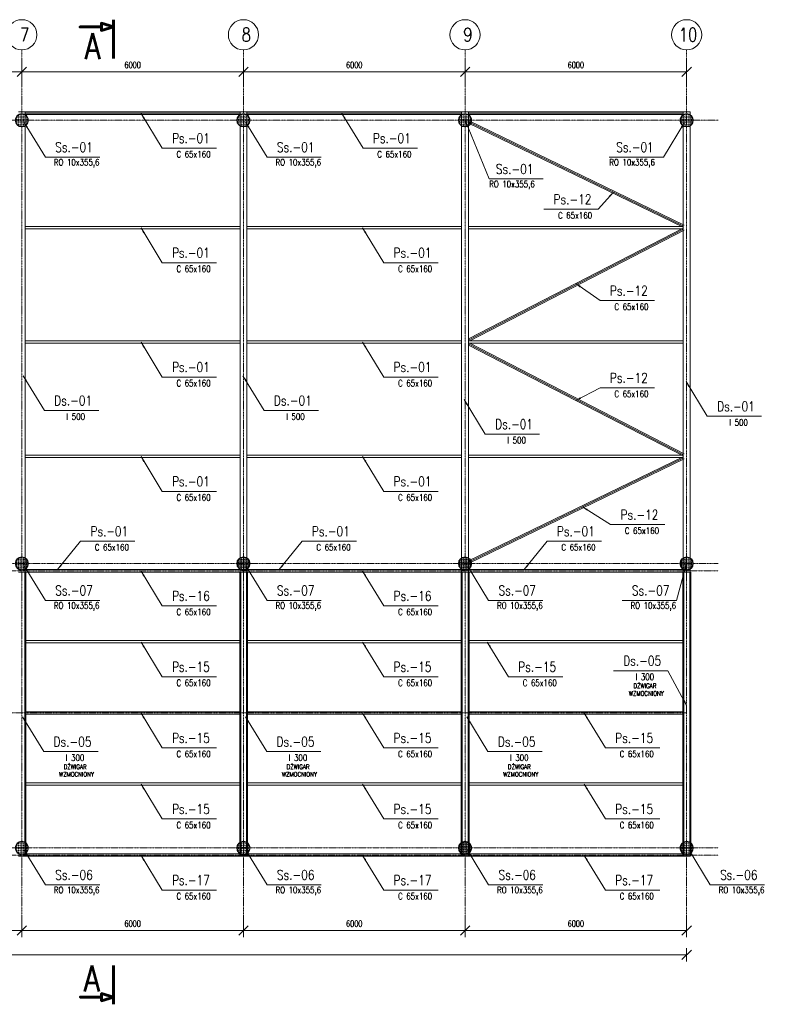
# Model space of a CAD drawing. Header units: millimetres. Extents: x 108082 to 168694, y -58730 to -29221.
# Tile 3 of 3: x 148479 to 168694, y -58730 to -32075. Entities that reach past the tile are written whole.
import ezdxf
from ezdxf.enums import TextEntityAlignment as Align

# ---------------------------------------------------------------- set-up
doc = ezdxf.new("R2010")
doc.units = ezdxf.units.MM
doc.linetypes.add('DASHDOT', pattern=[1, 0.5, -0.25, 0, -0.25])
for name, color, linetype, lineweight in [('P-Linia1', 3, 'Continuous', 40), ('P-Linia3', 6, 'Continuous', 60), ('P-Linia4', 9, 'Continuous', 9), ('P-Osie', 1, 'DASHDOT', 18), ('P-Wymiar', 254, 'Continuous', 9)]:
    doc.layers.add(name, color=color, linetype=linetype, lineweight=lineweight)
doc.styles.add('CDMSTYLE', font='simplex.shx', dxfattribs={"width": 0.8})
doc.styles.add('ROMANS', font='romans.shx', dxfattribs={"width": 0.7})
doc.styles.add('SIMPLEX', font='simplex.shx', dxfattribs={"width": 0.8})
doc.dimstyles.new('A100', dxfattribs={"dimscale": 100, "dimtxt": 1.75, "dimasz": 0.1, "dimexe": 0, "dimexo": 0, "dimgap": 1, "dimtad": 1, "dimdec": 4, "dimrnd": 0.1, "dimdsep": 46, "dimtxsty": 'ROMANS', "dimblk": '[[[[[[[[', "dimcen": 2, "dimdle": 2, "dimse1": 1, "dimse2": 1, "dimclrd": 256, "dimclrt": 1, "dimadec": 0, "dimazin": 0, "dimtfac": 1, "dimtdec": 4, "dimtix": 1, "dimtmove": 2, "dimatfit": 3, "dimldrblk": '[[[[[[[[', "dimfxl": 1, "dimtvp": 0.6, "dimtolj": 1, "dimlwd": 9, "dimarcsym": 0})
doc.dimstyles.new('C_1_100', dxfattribs={"dimscale": 0.1, "dimtxt": 1750, "dimasz": 1500, "dimexe": 1500, "dimexo": 1500, "dimgap": 800, "dimtad": 1, "dimdec": 1, "dimrnd": 5, "dimzin": 9, "dimtxsty": 'CDMSTYLE', "dimblk": 'ARCHTICK', "dimcen": 1500, "dimdle": 1500, "dimclrd": 256, "dimclre": 256, "dimclrt": 1, "dimadec": 1, "dimazin": 2, "dimtfac": 1, "dimtdec": 1, "dimtix": 1, "dimtmove": 2, "dimatfit": 3, "dimfxl": 1, "dimtvp": 1, "dimtolj": 1, "dimtzin": 0, "dimlwd": -1, "dimlwe": -1, "dimarcsym": 0})
pattern_1 = [(45, (-46066.733, 117463.437), (4e-15, 44.9012806), [31.75, -31.75])]

# ---------------------------------------------------------------- blocks, each defined once
blk = doc.blocks.new('[[[[[[[[')
at = {"layer": 'P-Wymiar'}
for p, q in [((-12.7, -12.7), (12.7, 12.7)), ((0, 0), (-4.6, 0)), ((0, 18), (0, -18))]:
    blk.add_line(p, q, dxfattribs=at)
blk = doc.blocks.new('*D19')
at = {"layer": 'DefPoints', "color": 0, "transparency": 16777216}
for p in [(142537, -32892), (148537, -32892), (148537, -33489)]:
    blk.add_point(p, dxfattribs=at)
at = {"layer": 'P-Wymiar', "lineweight": 9, "transparency": 16777216}
blk.add_line((142547, -33489), (148527, -33489), dxfattribs=at)
at = {"layer": 'P-Wymiar', "lineweight": 9, "transparency": 16777216, "xscale": 10, "yscale": 10, "zscale": 10, "rotation": 180}
blk.add_blockref('[[[[[[[[', (142537, -33489), dxfattribs=at)
at = {"layer": 'P-Wymiar', "lineweight": 9, "transparency": 16777216, "xscale": 10, "yscale": 10, "zscale": 10}
blk.add_blockref('[[[[[[[[', (148537, -33489), dxfattribs=at)
at = {"layer": 'P-Wymiar', "color": 1, "transparency": 16777216, "insert": (145537, -33301), "char_height": 175, "attachment_point": 5, "style": 'ROMANS'}
blk.add_mtext('\\A1;6000', dxfattribs=at)
blk = doc.blocks.new('*D20')
at = {"layer": 'DefPoints', "color": 0, "transparency": 16777216}
for p in [(148537, -32892), (154537, -32892), (154537, -33489)]:
    blk.add_point(p, dxfattribs=at)
at = {"layer": 'P-Wymiar', "lineweight": 9, "transparency": 16777216}
blk.add_line((148547, -33489), (154527, -33489), dxfattribs=at)
at = {"layer": 'P-Wymiar', "lineweight": 9, "transparency": 16777216, "xscale": 10, "yscale": 10, "zscale": 10, "rotation": 180}
blk.add_blockref('[[[[[[[[', (148537, -33489), dxfattribs=at)
at = {"layer": 'P-Wymiar', "lineweight": 9, "transparency": 16777216, "xscale": 10, "yscale": 10, "zscale": 10}
blk.add_blockref('[[[[[[[[', (154537, -33489), dxfattribs=at)
at = {"layer": 'P-Wymiar', "color": 1, "transparency": 16777216, "insert": (151537, -33301), "char_height": 175, "attachment_point": 5, "style": 'ROMANS'}
blk.add_mtext('\\A1;6000', dxfattribs=at)
blk = doc.blocks.new('*D21')
at = {"layer": 'DefPoints', "color": 0, "transparency": 16777216}
for p in [(154537, -32892), (160537, -33489), (160537, -34043)]:
    blk.add_point(p, dxfattribs=at)
at = {"layer": 'P-Wymiar', "lineweight": 9, "transparency": 16777216}
blk.add_line((154547, -33489), (160527, -33489), dxfattribs=at)
at = {"layer": 'P-Wymiar', "lineweight": 9, "transparency": 16777216, "xscale": 10, "yscale": 10, "zscale": 10, "rotation": 180}
blk.add_blockref('[[[[[[[[', (154537, -33489), dxfattribs=at)
at = {"layer": 'P-Wymiar', "lineweight": 9, "transparency": 16777216, "xscale": 10, "yscale": 10, "zscale": 10}
blk.add_blockref('[[[[[[[[', (160537, -33489), dxfattribs=at)
at = {"layer": 'P-Wymiar', "color": 1, "transparency": 16777216, "insert": (157537, -33301), "char_height": 175, "attachment_point": 5, "style": 'ROMANS'}
blk.add_mtext('\\A1;6000', dxfattribs=at)
blk = doc.blocks.new('*D22')
at = {"layer": 'DefPoints', "color": 0, "transparency": 16777216}
for p in [(166537, -32892), (166537, -33489), (160537, -34043)]:
    blk.add_point(p, dxfattribs=at)
at = {"layer": 'P-Wymiar', "lineweight": 9, "transparency": 16777216}
blk.add_line((160547, -33489), (166527, -33489), dxfattribs=at)
at = {"layer": 'P-Wymiar', "lineweight": 9, "transparency": 16777216, "xscale": 10, "yscale": 10, "zscale": 10, "rotation": 180}
blk.add_blockref('[[[[[[[[', (160537, -33489), dxfattribs=at)
at = {"layer": 'P-Wymiar', "lineweight": 9, "transparency": 16777216, "xscale": 10, "yscale": 10, "zscale": 10}
blk.add_blockref('[[[[[[[[', (166537, -33489), dxfattribs=at)
at = {"layer": 'P-Wymiar', "color": 1, "transparency": 16777216, "insert": (163537, -33301), "char_height": 175, "attachment_point": 5, "style": 'ROMANS'}
blk.add_mtext('\\A1;6000', dxfattribs=at)
blk = doc.blocks.new('_ArchTick')
at = {"color": 0, "linetype": 'ByBlock', "const_width": 0.15}
blk.add_lwpolyline([(-0.5, -0.5), (0.5, 0.5)], dxfattribs=at)
blk = doc.blocks.new('*D28')
at = {"layer": 'DefPoints', "color": 0, "transparency": 16777216}
for p in [(148537, -56733), (142537, -56907), (148537, -56907)]:
    blk.add_point(p, dxfattribs=at)
at = {"layer": 'P-Wymiar', "lineweight": 9, "transparency": 16777216}
blk.add_line((142547, -56733), (148527, -56733), dxfattribs=at)
at = {"layer": 'P-Wymiar', "lineweight": 9, "transparency": 16777216, "xscale": 10, "yscale": 10, "zscale": 10, "rotation": 180}
blk.add_blockref('[[[[[[[[', (142537, -56733), dxfattribs=at)
at = {"layer": 'P-Wymiar', "lineweight": 9, "transparency": 16777216, "xscale": 10, "yscale": 10, "zscale": 10}
blk.add_blockref('[[[[[[[[', (148537, -56733), dxfattribs=at)
at = {"layer": 'P-Wymiar', "color": 1, "transparency": 16777216, "insert": (145537, -56545), "char_height": 175, "attachment_point": 5, "style": 'ROMANS'}
blk.add_mtext('\\A1;6000', dxfattribs=at)
blk = doc.blocks.new('*D29')
at = {"layer": 'DefPoints', "color": 0, "transparency": 16777216}
for p in [(154537, -56733), (148537, -56907), (154537, -56907)]:
    blk.add_point(p, dxfattribs=at)
at = {"layer": 'P-Wymiar', "lineweight": 9, "transparency": 16777216}
blk.add_line((148547, -56733), (154527, -56733), dxfattribs=at)
at = {"layer": 'P-Wymiar', "lineweight": 9, "transparency": 16777216, "xscale": 10, "yscale": 10, "zscale": 10, "rotation": 180}
blk.add_blockref('[[[[[[[[', (148537, -56733), dxfattribs=at)
at = {"layer": 'P-Wymiar', "lineweight": 9, "transparency": 16777216, "xscale": 10, "yscale": 10, "zscale": 10}
blk.add_blockref('[[[[[[[[', (154537, -56733), dxfattribs=at)
at = {"layer": 'P-Wymiar', "color": 1, "transparency": 16777216, "insert": (151537, -56545), "char_height": 175, "attachment_point": 5, "style": 'ROMANS'}
blk.add_mtext('\\A1;6000', dxfattribs=at)
blk = doc.blocks.new('*D30')
at = {"layer": 'DefPoints', "color": 0, "transparency": 16777216}
for p in [(160537, -56733), (154537, -56907), (160537, -56907)]:
    blk.add_point(p, dxfattribs=at)
at = {"layer": 'P-Wymiar', "lineweight": 9, "transparency": 16777216}
blk.add_line((154547, -56733), (160527, -56733), dxfattribs=at)
at = {"layer": 'P-Wymiar', "lineweight": 9, "transparency": 16777216, "xscale": 10, "yscale": 10, "zscale": 10, "rotation": 180}
blk.add_blockref('[[[[[[[[', (154537, -56733), dxfattribs=at)
at = {"layer": 'P-Wymiar', "lineweight": 9, "transparency": 16777216, "xscale": 10, "yscale": 10, "zscale": 10}
blk.add_blockref('[[[[[[[[', (160537, -56733), dxfattribs=at)
at = {"layer": 'P-Wymiar', "color": 1, "transparency": 16777216, "insert": (157537, -56545), "char_height": 175, "attachment_point": 5, "style": 'ROMANS'}
blk.add_mtext('\\A1;6000', dxfattribs=at)
blk = doc.blocks.new('*D31')
at = {"layer": 'DefPoints', "color": 0, "transparency": 16777216}
for p in [(166537, -56733), (160537, -56907), (166537, -56907)]:
    blk.add_point(p, dxfattribs=at)
at = {"layer": 'P-Wymiar', "lineweight": 9, "transparency": 16777216}
blk.add_line((160547, -56733), (166527, -56733), dxfattribs=at)
at = {"layer": 'P-Wymiar', "lineweight": 9, "transparency": 16777216, "xscale": 10, "yscale": 10, "zscale": 10, "rotation": 180}
blk.add_blockref('[[[[[[[[', (160537, -56733), dxfattribs=at)
at = {"layer": 'P-Wymiar', "lineweight": 9, "transparency": 16777216, "xscale": 10, "yscale": 10, "zscale": 10}
blk.add_blockref('[[[[[[[[', (166537, -56733), dxfattribs=at)
at = {"layer": 'P-Wymiar', "color": 1, "transparency": 16777216, "insert": (163537, -56545), "char_height": 175, "attachment_point": 5, "style": 'ROMANS'}
blk.add_mtext('\\A1;6000', dxfattribs=at)
blk = doc.blocks.new('*D41')
at = {"layer": 'DefPoints', "color": 0, "transparency": 16777216}
for p in [(112537, -54498), (166537, -54498), (166537, -57389)]:
    blk.add_point(p, dxfattribs=at)
at = {"layer": 'P-Linia4', "lineweight": 9, "transparency": 16777216}
blk.add_line((112547, -57389), (166527, -57389), dxfattribs=at)
at = {"layer": 'P-Linia4', "lineweight": 9, "transparency": 16777216, "xscale": 10, "yscale": 10, "zscale": 10, "rotation": 180}
blk.add_blockref('[[[[[[[[', (112537, -57389), dxfattribs=at)
at = {"layer": 'P-Linia4', "lineweight": 9, "transparency": 16777216, "xscale": 10, "yscale": 10, "zscale": 10}
blk.add_blockref('[[[[[[[[', (166537, -57389), dxfattribs=at)
at = {"layer": 'P-Linia4', "color": 1, "transparency": 16777216, "insert": (139537, -57202), "char_height": 175, "attachment_point": 5, "style": 'ROMANS'}
blk.add_mtext('\\A1;54000', dxfattribs=at)

msp = doc.modelspace()

# ---------------------------------------------------------------- hatches: boundary and pattern name
at = {"layer": 'P-Linia4'}
h = msp.add_hatch(dxfattribs=at)
h.set_pattern_fill('DASH', color=256, scale=10, angle=45, style=0)
h.set_pattern_definition([(45, (109863.928, 40827.446), (4e-15, 44.901281), [31.75, -31.75])])
h.paths.add_polyline_path([(148707.04003, -34797.69391, 1), (148367.04003, -34797.69391, 1)])
h = msp.add_hatch(dxfattribs=at)
h.set_pattern_fill('DASH', color=256, scale=10, angle=45, style=0)
h.set_pattern_definition([(45, (115863.928, 40827.446), (4e-15, 44.901281), [31.75, -31.75])])
h.paths.add_polyline_path([(154707.04003, -34797.69391, 1), (154367.04003, -34797.69391, 1)])
h = msp.add_hatch(dxfattribs=at)
h.set_pattern_fill('DASH', color=256, scale=10, angle=45, style=0)
h.set_pattern_definition([(45, (121863.928, 40827.446), (4e-15, 44.901281), [31.75, -31.75])])
h.paths.add_polyline_path([(160707.04003, -34797.69391, 1), (160367.04003, -34797.69391, 1)])
h = msp.add_hatch(dxfattribs=at)
h.set_pattern_fill('DASH', color=256, scale=10, angle=45, style=0)
h.set_pattern_definition([(45, (127863.928, 40827.446), (4e-15, 44.901281), [31.75, -31.75])])
h.paths.add_polyline_path([(166707.04003, -34797.69391, 1), (166367.04003, -34797.69391, 1)])
h = msp.add_hatch(dxfattribs=at)
h.set_pattern_fill('DASH', color=256, scale=10, angle=45, style=0)
h.set_pattern_definition([(45, (109863.928, 28827.446), (4e-15, 44.901281), [31.75, -31.75])])
h.paths.add_polyline_path([(148707.04003, -46797.69391, 1), (148367.04003, -46797.69391, 1)])
h = msp.add_hatch(dxfattribs=at)
h.set_pattern_fill('DASH', color=256, scale=10, angle=45, style=0)
h.set_pattern_definition([(45, (115863.928, 28827.446), (4e-15, 44.901281), [31.75, -31.75])])
h.paths.add_polyline_path([(154707.04003, -46797.69391, 1), (154367.04003, -46797.69391, 1)])
h = msp.add_hatch(dxfattribs=at)
h.set_pattern_fill('DASH', color=256, scale=10, angle=45, style=0)
h.set_pattern_definition(pattern_1)
h.paths.add_polyline_path([(160707.04003, -46797.69391, 1), (160367.04003, -46797.69391, 1)])
h = msp.add_hatch(dxfattribs=at)
h.set_pattern_fill('DASH', color=256, scale=10, angle=45, style=0)
h.set_pattern_definition([(45, (127863.928, 28827.446), (4e-15, 44.901281), [31.75, -31.75])])
h.paths.add_polyline_path([(166707.04003, -46797.69391, 1), (166367.04003, -46797.69391, 1)])
h = msp.add_hatch(dxfattribs=at)
h.set_pattern_fill('DASH', color=256, scale=10, angle=45, style=0)
h.set_pattern_definition([(45, (109863.928, 21127.47), (4e-15, 44.901281), [31.75, -31.75])])
h.paths.add_polyline_path([(148707.04003, -54497.6685, 1), (148367.04003, -54497.6685, 1)])
h = msp.add_hatch(dxfattribs=at)
h.set_pattern_fill('DASH', color=256, scale=10, angle=45, style=0)
h.set_pattern_definition([(45, (115863.928, 21127.47), (4e-15, 44.901281), [31.75, -31.75])])
h.paths.add_polyline_path([(154707.04003, -54497.6685, 1), (154367.04003, -54497.6685, 1)])
h = msp.add_hatch(dxfattribs=at)
h.set_pattern_fill('DASH', color=256, scale=10, angle=45, style=0)
h.set_pattern_definition(pattern_1)
h.paths.add_polyline_path([(160707.04003, -54497.6685, 1), (160367.04003, -54497.6685, 1)])
h = msp.add_hatch(dxfattribs=at)
h.set_pattern_fill('DASH', color=256, scale=10, angle=45, style=0)
h.set_pattern_definition([(45, (127863.928, 21127.47), (4e-15, 44.901281), [31.75, -31.75])])
h.paths.add_polyline_path([(166707.04003, -54497.6685, 1), (166367.04003, -54497.6685, 1)])

# ---------------------------------------------------------------- linework, layer by layer
at = {"layer": 'P-Linia1'}
for p, q in [((148629.54003, -47027.69391), (148629.54003, -54722.6685)), ((154444.54003, -47027.69391), (154444.54003, -54722.6685)), ((154629.54003, -47027.69391), (154629.54003, -54722.6685)), ((160444.54003, -47027.69391), (160444.54003, -54722.6685)), ((160629.54003, -47027.69391), (160629.54003, -54722.6685)), ((166444.54003, -47027.69391), (166444.54003, -54722.6685)), ((166629.54003, -47027.69391), (166629.54003, -54722.6685))]:
    msp.add_line(p, q, dxfattribs=at)
at = {"layer": 'P-Linia3', "color": 6, "flags": 128}
for points in [[(151017.03311, -32075.18824), (151017.03311, -32269.58824), (150693.03311, -32172.38824), (150693.03311, -32269.58824), (150113.84117, -32269.58824), (150693.03311, -32269.58824), (150693.03311, -32366.78824), (151017.03311, -32269.58824), (151017.03311, -33127.00901)], [(151021.42733, -58729.80823), (151021.42733, -58535.40823), (150697.42733, -58632.60823), (150697.42733, -58535.40823), (150118.23538, -58535.40823), (150697.42733, -58535.40823), (150697.42733, -58438.20823), (151021.42733, -58535.40823), (151021.42733, -57677.98745)]]:
    msp.add_lwpolyline(points, dxfattribs=at)
at = {"layer": 'P-Linia4'}
for p, q in [((148444.54003, -34572.69391), (148629.54003, -34572.69391)), ((148629.54003, -47027.69391), (148629.54003, -34572.69391)), ((154444.54003, -34572.69391), (148629.54003, -34572.69391)), ((154444.54003, -34605.19391), (148629.54003, -34605.19391)), ((154444.54003, -34637.69391), (148629.54003, -34637.69391)), ((154444.54003, -34572.69391), (154629.54003, -34572.69391)), ((154444.54003, -47027.69391), (154444.54003, -34572.69391)), ((154629.54003, -47027.69391), (154629.54003, -34572.69391)), ((160444.54003, -34572.69391), (154629.54003, -34572.69391)), ((160444.54003, -34605.19391), (154629.54003, -34605.19391)), ((160444.54003, -34637.69391), (154629.54003, -34637.69391)), ((160444.54003, -34572.69391), (160629.54003, -34572.69391)), ((160444.54003, -47027.69391), (160444.54003, -34572.69391)), ((160629.54003, -47027.69391), (160629.54003, -34572.69391)), ((166444.54003, -34572.69391), (160629.54003, -34572.69391)), ((166444.54003, -34605.19391), (160629.54003, -34605.19391)), ((166444.54003, -34637.69391), (160629.54003, -34637.69391)), ((166444.54003, -34572.69391), (166629.54003, -34572.69391)), ((166444.54003, -47027.69391), (166444.54003, -34572.69391)), ((166629.54003, -47027.69391), (166629.54003, -34572.69391)), ((166467.97118, -37635.60948), (160629.54003, -34806.40306)), ((166453.79857, -37664.85649), (160629.54003, -34842.51787)), ((166439.62596, -37694.10349), (160629.54003, -34878.63268)), ((154444.54003, -37672.69391), (148629.54003, -37672.69391)), ((154444.54003, -37737.69391), (148629.54003, -37737.69391)), ((160444.54003, -37672.69391), (154629.54003, -37672.69391)), ((160444.54003, -37737.69391), (154629.54003, -37737.69391)), ((166444.54003, -37672.69391), (160629.54003, -37672.69391)), ((166439.93357, -37718.71554), (160629.54003, -40715.9102)), ((166444.54003, -37737.69391), (160629.54003, -37737.69391)), ((166454.83272, -37747.59919), (160629.54003, -40752.47933)), ((166469.73187, -37776.48284), (160670.93819, -40767.69391)), ((154444.54003, -40767.69391), (148629.54003, -40767.69391)), ((160444.54003, -40767.69391), (154629.54003, -40767.69391)), ((166444.54003, -40767.69391), (160629.54003, -40767.69391)), ((154444.54003, -40832.69391), (148629.54003, -40832.69391)), ((160444.54003, -40832.69391), (154629.54003, -40832.69391)), ((166444.54003, -40832.69391), (160629.54003, -40832.69391)), ((166454.83272, -43852.78864), (160629.54003, -40847.9085)), ((166439.93357, -43881.67229), (160629.54003, -40884.47763)), ((166469.73187, -43823.90499), (160670.93819, -40832.69391)), ((154444.54003, -43862.69391), (148629.54003, -43862.69391)), ((154444.54003, -43927.69391), (148629.54003, -43927.69391)), ((160444.54003, -43862.69391), (154629.54003, -43862.69391)), ((160444.54003, -43927.69391), (154629.54003, -43927.69391)), ((166444.54003, -43862.69391), (160629.54003, -43862.69391)), ((166439.62596, -43906.28434), (160629.54003, -46721.75514)), ((166444.54003, -43927.69391), (160629.54003, -43927.69391)), ((166453.79857, -43935.53134), (160629.54003, -46757.86996)), ((166467.97118, -43964.77834), (160629.54003, -46793.98477)), ((148444.54003, -47027.69391), (148629.54003, -47027.69391)), ((154444.54003, -46962.69391), (148629.54003, -46962.69391)), ((154444.54003, -47027.69391), (148629.54003, -47027.69391)), ((154444.54003, -47027.69391), (154629.54003, -47027.69391)), ((160444.54003, -46962.69391), (154629.54003, -46962.69391)), ((160444.54003, -47027.69391), (154629.54003, -47027.69391)), ((160444.54003, -47027.69391), (160629.54003, -47027.69391)), ((166444.54003, -46962.69391), (160629.54003, -46962.69391)), ((166444.54003, -47027.69391), (160629.54003, -47027.69391)), ((166444.54003, -47027.69391), (166629.54003, -47027.69391)), ((148629.54003, -48882.6685), (154444.54003, -48882.6685)), ((148629.54003, -48947.6685), (154444.54003, -48947.6685)), ((154629.54003, -48882.6685), (160444.54003, -48882.6685)), ((154629.54003, -48947.6685), (160444.54003, -48947.6685)), ((160629.54003, -48882.6685), (166444.54003, -48882.6685)), ((160629.54003, -48947.6685), (166444.54003, -48947.6685)), ((148629.54003, -50807.6685), (154444.54003, -50807.6685)), ((148629.54003, -50872.6685), (154444.54003, -50872.6685)), ((154629.54003, -50807.6685), (160444.54003, -50807.6685)), ((154629.54003, -50872.6685), (160444.54003, -50872.6685)), ((160629.54003, -50807.6685), (166444.54003, -50807.6685)), ((160629.54003, -50872.6685), (166444.54003, -50872.6685)), ((148629.54003, -52732.6685), (154444.54003, -52732.6685)), ((154629.54003, -52732.6685), (160444.54003, -52732.6685)), ((160629.54003, -52732.6685), (166444.54003, -52732.6685)), ((148629.54003, -52797.6685), (154444.54003, -52797.6685)), ((154629.54003, -52797.6685), (160444.54003, -52797.6685)), ((160629.54003, -52797.6685), (166444.54003, -52797.6685)), ((148629.54003, -54722.6685), (148444.54003, -54722.6685)), ((154444.54003, -54657.6685), (148629.54003, -54657.6685)), ((154444.54003, -54722.6685), (148629.54003, -54722.6685)), ((154629.54003, -54722.6685), (154444.54003, -54722.6685)), ((160444.54003, -54657.6685), (154629.54003, -54657.6685)), ((160444.54003, -54722.6685), (154629.54003, -54722.6685)), ((160629.54003, -54722.6685), (160444.54003, -54722.6685)), ((166444.54003, -54657.6685), (160629.54003, -54657.6685)), ((166444.54003, -54722.6685), (160629.54003, -54722.6685)), ((166629.54003, -54722.6685), (166444.54003, -54722.6685))]:
    msp.add_line(p, q, dxfattribs=at)
for centre, radius in [((148537.04003, -32483.33755), 408.58958), ((154537.04003, -32483.33755), 408.58958), ((160537.04003, -32483.33755), 408.58958), ((166537.04003, -32483.33755), 408.58958), ((148537.04003, -34797.69391), 180), ((148537.04003, -34797.69391), 170), ((154537.04003, -34797.69391), 180), ((154537.04003, -34797.69391), 170), ((160537.04003, -34797.69391), 180), ((160537.04003, -34797.69391), 170), ((166537.04003, -34797.69391), 180), ((166537.04003, -34797.69391), 170), ((148537.04003, -46797.69391), 180), ((148537.04003, -46797.69391), 170), ((154537.04003, -46797.69391), 180), ((154537.04003, -46797.69391), 170), ((160537.04003, -46797.69391), 180), ((160537.04003, -46797.69391), 170), ((166537.04003, -46797.69391), 180), ((166537.04003, -46797.69391), 170), ((148537.04003, -54497.6685), 180), ((148537.04003, -54497.6685), 170), ((154537.04003, -54497.6685), 180), ((154537.04003, -54497.6685), 170), ((160537.04003, -54497.6685), 180), ((160537.04003, -54497.6685), 170), ((166537.04003, -54497.6685), 180), ((166537.04003, -54497.6685), 170)]:
    msp.add_circle(centre, radius, dxfattribs=at)
at = {"layer": 'P-Osie'}
for p, q in [((148537.04003, -32891.92712), (148537.04003, -56907.34549)), ((154537.04003, -32891.92712), (154537.04003, -56907.34549)), ((160537.04003, -32891.92712), (160537.04003, -56907.34549)), ((166537.04003, -32891.92712), (166537.04003, -56907.34549)), ((108899.57074, -34797.69391), (167387.01935, -34797.69391)), ((122918.72015, -46797.69391), (167387.01935, -46797.69391)), ((167387.01935, -46995.19391), (108898.96813, -46995.19391)), ((166537.04003, -50840.1685), (108899.57074, -50840.1685)), ((111171.91448, -54497.6685), (167387.01935, -54497.6685)), ((167387.01935, -54690.1685), (108899.57074, -54690.1685))]:
    msp.add_line(p, q, dxfattribs=at)

# ---------------------------------------------------------------- texts
at = {"layer": 'P-Linia3', "color": 6, "style": 'SIMPLEX', "width": 0.8}
for p in [(150234.84005, -32791.63251), (150214.16439, -58033.68617)]:
    msp.add_text('A', height=700, dxfattribs=at).set_placement(p, align=Align.MIDDLE_LEFT)
at = {"layer": 'P-Linia4', "color": 3, "style": 'CDMSTYLE'}
for s, insert, char_height, attachment_point in [('7', (148488.9911, -32477.33186), 367.5, 4), ('8', (154488.9911, -32477.33186), 367.5, 4), ('9', (160488.9911, -32477.33186), 367.5, 4), ('10', (166323.00521, -32477.33186), 367.5, 4), ('Ps.-01', (152603.40761, -35284.23197), 262.5, 4), ('Ps.-01', (158041.7614, -35284.23197), 262.5, 4), ('Ss.-01', (149440.51845, -35527.48402), 262.5, 4), ('Ss.-01', (155440.51845, -35527.48402), 262.5, 4), ('Ss.-01', (165643.56158, -35527.48402), 262.5, 6), ('Ss.-01', (162391.25829, -36117.92627), 262.5, 6), ('Ps.-12', (162934.1064, -36937.93922), 262.5, 4), ('Ps.-01', (152603.40761, -38384.23197), 262.5, 4), ('Ps.-01', (158603.40761, -38384.23197), 262.5, 4), ('Ps.-12', (164459.70783, -39411.70753), 262.5, 4), ('Ps.-01', (152603.40761, -41479.23197), 262.5, 4), ('Ps.-01', (158603.40761, -41479.23197), 262.5, 4), ('Ps.-12', (164459.70783, -41771.38689), 262.5, 4), ('Ds.-01', (149413.76021, -42385.64001), 262.5, 4), ('Ds.-01', (155362.65471, -42385.64001), 262.5, 4), ('Ds.-01', (167360.56157, -42542.98012), 262.5, 4), ('Ds.-01', (161350.32239, -43024.40487), 262.5, 4), ('Ps.-01', (152603.40761, -44574.23197), 262.5, 4), ('Ps.-01', (158603.40761, -44574.23197), 262.5, 4), ('Ps.-12', (164744.29651, -45475.25904), 262.5, 4), ('Ps.-01', (150393.16864, -45924.57255), 262.5, 4), ('Ps.-01', (156393.16864, -45924.57255), 262.5, 4), ('Ps.-01', (163026.08694, -45924.57255), 262.5, 4), ('Ss.-07', (149440.51845, -47527.48402), 262.5, 4), ('Ss.-07', (155440.51845, -47527.48402), 262.5, 4), ('Ss.-07', (161440.51845, -47527.48402), 262.5, 4), ('Ss.-07', (165053.105, -47527.48402), 262.5, 4), ('Ps.-16', (152603.40761, -47674.23197), 262.5, 4), ('Ps.-16', (158603.40761, -47674.23197), 262.5, 4), ('Ds.-05', (164823.1606, -49430.18453), 262.5, 4), ('Ps.-15', (152603.40761, -49594.20655), 262.5, 4), ('Ps.-15', (158603.40761, -49594.20655), 262.5, 4), ('Ps.-15', (161977.88586, -49594.20655), 262.5, 4), ('Ps.-15', (152603.40761, -51519.20655), 262.5, 4), ('Ps.-15', (158603.40761, -51519.20655), 262.5, 4), ('Ps.-15', (164603.40761, -51519.20655), 262.5, 4), ('Ds.-05', (149394.81745, -51620.79731), 262.5, 4), ('Ds.-05', (155431.15072, -51620.79731), 262.5, 4), ('Ds.-05', (161422.03313, -51620.79731), 262.5, 4), ('Ps.-15', (152603.40761, -53444.20655), 262.5, 4), ('Ps.-15', (158603.40761, -53444.20655), 262.5, 4), ('Ps.-15', (164603.40761, -53444.20655), 262.5, 4), ('Ss.-06', (149440.51845, -55227.4586), 262.5, 4), ('Ss.-06', (155440.51845, -55227.4586), 262.5, 4), ('Ss.-06', (161440.51845, -55227.4586), 262.5, 4), ('Ss.-06', (167440.51845, -55227.4586), 262.5, 4), ('Ps.-17', (152603.40761, -55369.20655), 262.5, 4), ('Ps.-17', (158603.40761, -55369.20655), 262.5, 4), ('Ps.-17', (164603.40761, -55369.20655), 262.5, 4)]:
    msp.add_mtext(s, dxfattribs=dict(at, insert=insert, char_height=char_height, attachment_point=attachment_point))
at = {"layer": 'P-Linia4', "attachment_point": 5, "style": 'CDMSTYLE'}
for s, insert, char_height in [('{\\H0.6667x;\\C1;C 65x160}', (153185.79899, -35718.24424), 262.5), ('{\\H0.6667x;\\C1;C 65x160}', (158624.15278, -35718.24424), 262.5), ('{\\H0.6667x;\\C1;RO 10x355,6}', (150022.90982, -35961.4963), 262.5), ('{\\H0.6667x;\\C1;RO 10x355,6}', (156022.90982, -35961.4963), 262.5), ('{\\H0.6667x;\\C1;RO 10x355,6}', (165061.17021, -35961.4963), 262.5), ('{\\H0.6667x;\\C1;RO 10x355,6}', (161808.86691, -36551.93854), 262.5), ('{\\H0.6667x;\\C1;C 65x160}', (163516.49778, -37371.9515), 262.5), ('{\\H0.6667x;\\C1;C 65x160}', (153185.79899, -38818.24424), 262.5), ('{\\H0.6667x;\\C1;C 65x160}', (159185.79899, -38818.24424), 262.5), ('{\\H0.6667x;\\C1;C 65x160}', (165042.09921, -39845.71981), 262.5), ('{\\H0.6667x;\\C1;C 65x160}', (153185.79899, -41913.24424), 262.5), ('{\\H0.6667x;\\C1;C 65x160}', (159185.79899, -41913.24424), 262.5), ('{\\H0.6667x;\\C1;C 65x160}', (165042.09921, -42205.39916), 262.5), ('{\\H0.6667x;\\C1;I 500}', (149996.15158, -42819.65229), 262.5), ('{\\H0.6667x;\\C1;I 500}', (155945.04609, -42819.65229), 262.5), ('{\\H0.6667x;\\C1;I 500}', (167942.95294, -42976.99239), 262.5), ('{\\H0.6667x;\\C1;I 500}', (161932.71377, -43458.41715), 262.5), ('{\\H0.6667x;\\C1;C 65x160}', (153185.79899, -45008.24424), 262.5), ('{\\H0.6667x;\\C1;C 65x160}', (159185.79899, -45008.24424), 262.5), ('{\\H0.6667x;\\C1;C 65x160}', (165326.68788, -45909.27132), 262.5), ('{\\H0.6667x;\\C1;C 65x160}', (150975.56001, -46358.58482), 262.5), ('{\\H0.6667x;\\C1;C 65x160}', (156975.56001, -46358.58482), 262.5), ('{\\H0.6667x;\\C1;C 65x160}', (163608.47832, -46358.58482), 262.5), ('{\\H0.6667x;\\C1;RO 10x355,6}', (150022.90982, -47961.4963), 262.5), ('{\\H0.6667x;\\C1;RO 10x355,6}', (156022.90982, -47961.4963), 262.5), ('{\\H0.6667x;\\C1;RO 10x355,6}', (162022.90982, -47961.4963), 262.5), ('{\\H0.6667x;\\C1;RO 10x355,6}', (165635.49638, -47961.4963), 262.5), ('{\\H0.6667x;\\C1;C 65x160}', (153185.79899, -48108.24424), 262.5), ('{\\H0.6667x;\\C1;C 65x160}', (159185.79899, -48108.24424), 262.5), ('{\\H0.6667x;\\C1;I 300}', (165405.55198, -49864.1968), 262.5), ('{\\H0.6667x;\\C1;C 65x160}', (153185.79899, -50028.21883), 262.5), ('{\\H0.6667x;\\C1;C 65x160}', (159185.79899, -50028.21883), 262.5), ('{\\H0.6667x;\\C1;C 65x160}', (162560.27724, -50028.21883), 262.5), ('{\\H0.6667x;\\C1;DŹWIGAR\\P WZMOCNIONY}', (165408.7011, -50211.26494), 183.75), ('{\\H0.6667x;\\C1;I 300}', (149977.20883, -52054.80959), 262.5), ('{\\H0.6667x;\\C1;C 65x160}', (153185.79899, -51953.21883), 262.5), ('{\\H0.6667x;\\C1;I 300}', (156013.5421, -52054.80959), 262.5), ('{\\H0.6667x;\\C1;C 65x160}', (159185.79899, -51953.21883), 262.5), ('{\\H0.6667x;\\C1;I 300}', (162004.4245, -52054.80959), 262.5), ('{\\H0.6667x;\\C1;C 65x160}', (165185.79899, -51953.21883), 262.5), ('{\\H0.6667x;\\C1;DŹWIGAR\\P WZMOCNIONY}', (149980.35795, -52401.87772), 183.75), ('{\\H0.6667x;\\C1;DŹWIGAR\\P WZMOCNIONY}', (156016.69122, -52401.87772), 183.75), ('{\\H0.6667x;\\C1;DŹWIGAR\\P WZMOCNIONY}', (162007.57362, -52401.87772), 183.75), ('{\\H0.6667x;\\C1;C 65x160}', (153185.79899, -53878.21883), 262.5), ('{\\H0.6667x;\\C1;C 65x160}', (159185.79899, -53878.21883), 262.5), ('{\\H0.6667x;\\C1;C 65x160}', (165185.79899, -53878.21883), 262.5), ('{\\H0.6667x;\\C1;RO 10x355,6}', (150022.90982, -55661.47088), 262.5), ('{\\H0.6667x;\\C1;RO 10x355,6}', (156022.90982, -55661.47088), 262.5), ('{\\H0.6667x;\\C1;RO 10x355,6}', (162022.90982, -55661.47088), 262.5), ('{\\H0.6667x;\\C1;RO 10x355,6}', (168022.90982, -55661.47088), 262.5), ('{\\H0.6667x;\\C1;C 65x160}', (153185.79899, -55803.21883), 262.5), ('{\\H0.6667x;\\C1;C 65x160}', (159185.79899, -55803.21883), 262.5), ('{\\H0.6667x;\\C1;C 65x160}', (165185.79899, -55803.21883), 262.5)]:
    msp.add_mtext(s, dxfattribs=dict(at, insert=insert, char_height=char_height))

# ---------------------------------------------------------------- dimensions: what is measured, and where the dimension line sits
at = {"layer": 'P-Linia4'}
dim = msp.add_linear_dim(base=(166537.04003, -57389.06727), p1=(112537.04003, -54497.6685), p2=(166537.04003, -54497.6685), dimstyle='A100', override={"dimdec": 0, "dimfxl": 1500}, dxfattribs=at)
dim.commit()
dim.dimension.update_dxf_attribs({"geometry": '*D41', "text_midpoint": (139537.04003, -57201.56727)})
at = {"layer": 'P-Wymiar'}
for base, p1, p2, picture, middle in [((148537.04003, -33488.54461), (142537.04003, -32891.92712), (148537.04003, -32891.92712), '*D19', (145537.04003, -33301.04461)), ((154537.04003, -33488.54461), (148537.04003, -32891.92712), (154537.04003, -32891.92712), '*D20', (151537.04003, -33301.04461)), ((160537.04003, -33488.54461), (154537.04003, -32891.92712), (160537.04003, -34043.12159), '*D21', (157537.04003, -33301.04461)), ((166537.04003, -33488.54461), (160537.04003, -34043.12159), (166537.04003, -32891.92712), '*D22', (163537.04003, -33301.04461))]:
    dim = msp.add_linear_dim(base=base, p1=p1, p2=p2, dimstyle='A100', dxfattribs=at)
    dim.commit()
    dim.dimension.update_dxf_attribs({"geometry": picture, "text_midpoint": middle})
for base, p1, p2, picture, middle in [((148537.04003, -56732.8267), (142537.04003, -56907.34549), (148537.04003, -56907.34549), '*D28', (145537.04003, -56545.3267)), ((154537.04003, -56732.8267), (148537.04003, -56907.34549), (154537.04003, -56907.34549), '*D29', (151537.04003, -56545.3267)), ((160537.04003, -56732.8267), (154537.04003, -56907.34549), (160537.04003, -56907.34549), '*D30', (157537.04003, -56545.3267)), ((166537.04003, -56732.8267), (160537.04003, -56907.34549), (166537.04003, -56907.34549), '*D31', (163537.04003, -56545.3267))]:
    dim = msp.add_linear_dim(base=base, p1=p1, p2=p2, dimstyle='A100', override={"dimfxl": 1500}, dxfattribs=at)
    dim.commit()
    dim.dimension.update_dxf_attribs({"geometry": picture, "text_midpoint": middle})

# ---------------------------------------------------------------- leaders
at = {"layer": 'P-Linia4'}
for points in [[(151764.26461, -34613.82071), (152338.81713, -35553.00804), (153808.42393, -35553.00804)], [(157202.6184, -34613.82071), (157777.17092, -35553.00804), (159246.77771, -35553.00804)], [(148601.37544, -34857.07277), (149175.92797, -35796.26009), (150645.53476, -35796.26009)], [(154601.37544, -34857.07277), (155175.92797, -35796.26009), (156645.53476, -35796.26009)], [(160537.04003, -34797.69391), (161186.24198, -36386.70234), (162655.84877, -36386.70234)], [(166482.70459, -34857.07277), (165908.15206, -35796.26009), (164438.54527, -35796.26009)], [(164552.55297, -36743.54456), (164139.12271, -37206.71529), (162669.51592, -37206.71529)], [(151764.26461, -37713.82071), (152338.81713, -38653.00804), (153808.42393, -38653.00804)], [(157764.26461, -37713.82071), (158338.81713, -38653.00804), (159808.42393, -38653.00804)], [(163534.7368, -39217.31287), (164195.11735, -39680.48361), (165664.72415, -39680.48361)], [(151764.26461, -40808.82071), (152338.81713, -41748.00804), (153808.42393, -41748.00804)], [(157764.26461, -40808.82071), (158338.81713, -41748.00804), (159808.42393, -41748.00804)], [(148574.6172, -41715.22876), (149149.16973, -42654.41608), (150618.77652, -42654.41608)], [(154523.51171, -41715.22876), (155098.06423, -42654.41608), (156567.67102, -42654.41608)], [(163534.7368, -42383.07496), (164195.11735, -42040.16296), (165664.72415, -42040.16296)], [(166521.41856, -41872.56886), (167095.97109, -42811.75619), (168565.57788, -42811.75619)], [(160511.17939, -42353.99362), (161085.73191, -43293.18095), (162555.33871, -43293.18095)], [(151764.26461, -43903.82071), (152338.81713, -44843.00804), (153808.42393, -44843.00804)], [(157764.26461, -43903.82071), (158338.81713, -44843.00804), (159808.42393, -44843.00804)], [(163716.11626, -45262.16656), (164479.70603, -45744.03512), (165949.31282, -45744.03512)], [(149504.71784, -46962.69391), (150128.57816, -46193.34862), (151598.18495, -46193.34862)], [(155504.71784, -46962.69391), (156128.57816, -46193.34862), (157598.18495, -46193.34862)], [(162137.63615, -46962.69391), (162761.49646, -46193.34862), (164231.10326, -46193.34862)], [(148601.37544, -46857.07277), (149175.92797, -47796.26009), (150645.53476, -47796.26009)], [(154601.37544, -46857.07277), (155175.92797, -47796.26009), (156645.53476, -47796.26009)], [(160601.37544, -46857.07277), (161175.92797, -47796.26009), (162645.53476, -47796.26009)], [(166537.04003, -46797.69391), (166258.12132, -47796.26009), (164788.51452, -47796.26009)], [(151764.26461, -47003.82071), (152338.81713, -47943.00804), (153808.42393, -47943.00804)], [(157764.26461, -47003.82071), (158338.81713, -47943.00804), (159808.42393, -47943.00804)], [(151764.26461, -48923.7953), (152338.81713, -49862.98262), (153808.42393, -49862.98262)], [(157764.26461, -48923.7953), (158338.81713, -49862.98262), (159808.42393, -49862.98262)], [(161138.74286, -48923.7953), (161713.29539, -49862.98262), (163182.90218, -49862.98262)], [(166537.04003, -50638.14792), (166028.17691, -49698.9606), (164558.57012, -49698.9606)], [(151764.26461, -50848.7953), (152338.81713, -51787.98262), (153808.42393, -51787.98262)], [(157764.26461, -50848.7953), (158338.81713, -51787.98262), (159808.42393, -51787.98262)], [(163764.26461, -50848.7953), (164338.81713, -51787.98262), (165808.42393, -51787.98262)], [(148555.67445, -50950.38606), (149130.22697, -51889.57338), (150599.83377, -51889.57338)], [(154592.00771, -50950.38606), (155166.56024, -51889.57338), (156636.16703, -51889.57338)], [(160582.89012, -50950.38606), (161157.44265, -51889.57338), (162627.04944, -51889.57338)], [(151764.26461, -52773.7953), (152338.81713, -53712.98262), (153808.42393, -53712.98262)], [(157764.26461, -52773.7953), (158338.81713, -53712.98262), (159808.42393, -53712.98262)], [(163764.26461, -52773.7953), (164338.81713, -53712.98262), (165808.42393, -53712.98262)], [(148601.37544, -54557.04735), (149175.92797, -55496.23468), (150645.53476, -55496.23468)], [(154601.37544, -54557.04735), (155175.92797, -55496.23468), (156645.53476, -55496.23468)], [(160601.37544, -54557.04735), (161175.92797, -55496.23468), (162645.53476, -55496.23468)], [(166601.37544, -54557.04735), (167175.92797, -55496.23468), (168645.53476, -55496.23468)], [(151764.26461, -54698.7953), (152338.81713, -55637.98262), (153808.42393, -55637.98262)], [(157764.26461, -54698.7953), (158338.81713, -55637.98262), (159808.42393, -55637.98262)], [(163764.26461, -54698.7953), (164338.81713, -55637.98262), (165808.42393, -55637.98262)]]:
    msp.add_leader(points, dimstyle='C_1_100', override={"dimgap": 800, "dimtad": 0}, dxfattribs=at)

doc.saveas('drawing.dxf')
